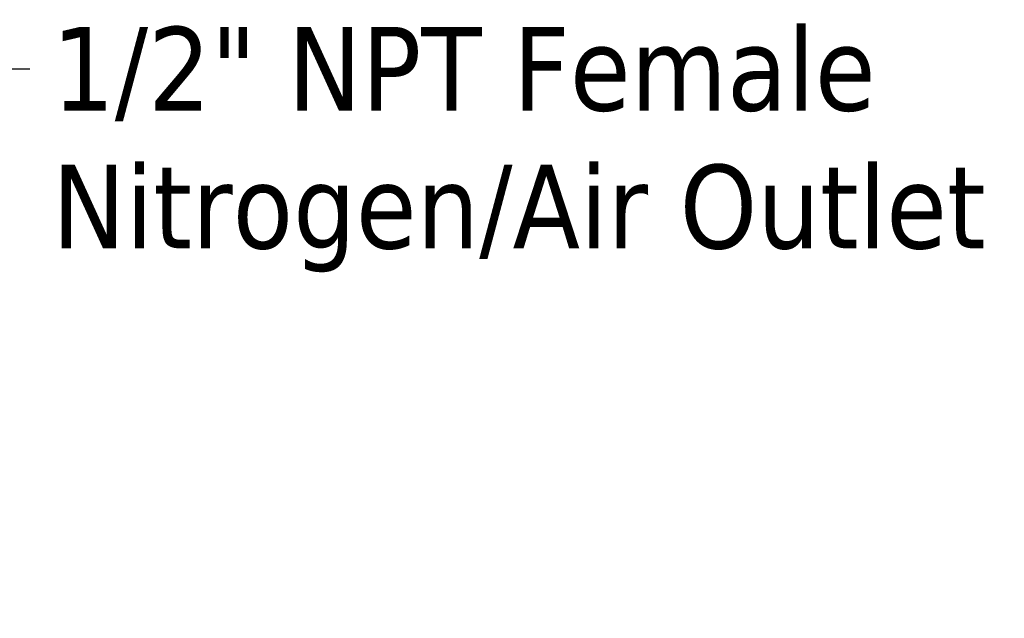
# Model space of a CAD drawing. Header units: inches. Extents: x 0 to 136, y 2 to 86.
# Tile 69 of 160: x 66.55 to 72.19, y 52.93 to 56.36. Entities that reach past the tile are written whole.
import ezdxf

# ---------------------------------------------------------------- set-up
doc = ezdxf.new("R2010")
doc.units = ezdxf.units.IN
doc.header["$LTSCALE"] = 4
doc.header["$MEASUREMENT"] = 0
doc.layers.add('Symbol (ANSI)', color=7, linetype='Continuous', lineweight=25)
doc.styles.add('Note Text (ANSI)', font='tahoma.ttf')
doc.dimstyles.new('Default (ANSI)$7', dxfattribs={"dimscale": 4, "dimtxt": 0.12, "dimasz": 0.098425, "dimexe": 0.125, "dimexo": 0.0625, "dimgap": 0.031496, "dimtad": 0, "dimtih": 1, "dimtoh": 1, "dimrnd": 1e-08, "dimzin": 4, "dimdsep": 46, "dimtxsty": 'Note Text (ANSI)', "dimcen": 0.09, "dimdle": 0.393701, "dimclrd": 256, "dimclre": 256, "dimclrt": 256, "dimadec": 0, "dimazin": 1, "dimtfac": 1, "dimtofl": 0, "dimtmove": 0, "dimatfit": 3, "dimfxl": 1, "dimtolj": 1, "dimtzin": 4, "dimlwd": -1, "dimlwe": -1, "dimarcsym": 0})

msp = doc.modelspace()

# ---------------------------------------------------------------- texts
at = {"layer": 'Symbol (ANSI)', "insert": (66.7316, 56.3184), "char_height": 0.48, "width": 5.507942, "attachment_point": 1, "line_spacing_factor": 0.987884, "style": 'Note Text (ANSI)'}
msp.add_mtext('\\fTahoma|b0|i0;1/2" NPT Female\\P\\fTahoma|b0|i0;Nitrogen/Air Outlet', dxfattribs=at)

# ---------------------------------------------------------------- leaders
at = {"layer": 'Symbol (ANSI)', "annotation_type": 0, "has_hookline": 1, "hookline_direction": 0, "text_width": 5.4583}
msp.add_leader([(63.8261, 52.9262), (66.2119, 56.0784), (66.6056, 56.0784)], dimstyle='Default (ANSI)$7', override={"dimtad": 0}, dxfattribs=at)

doc.saveas('drawing.dxf')
